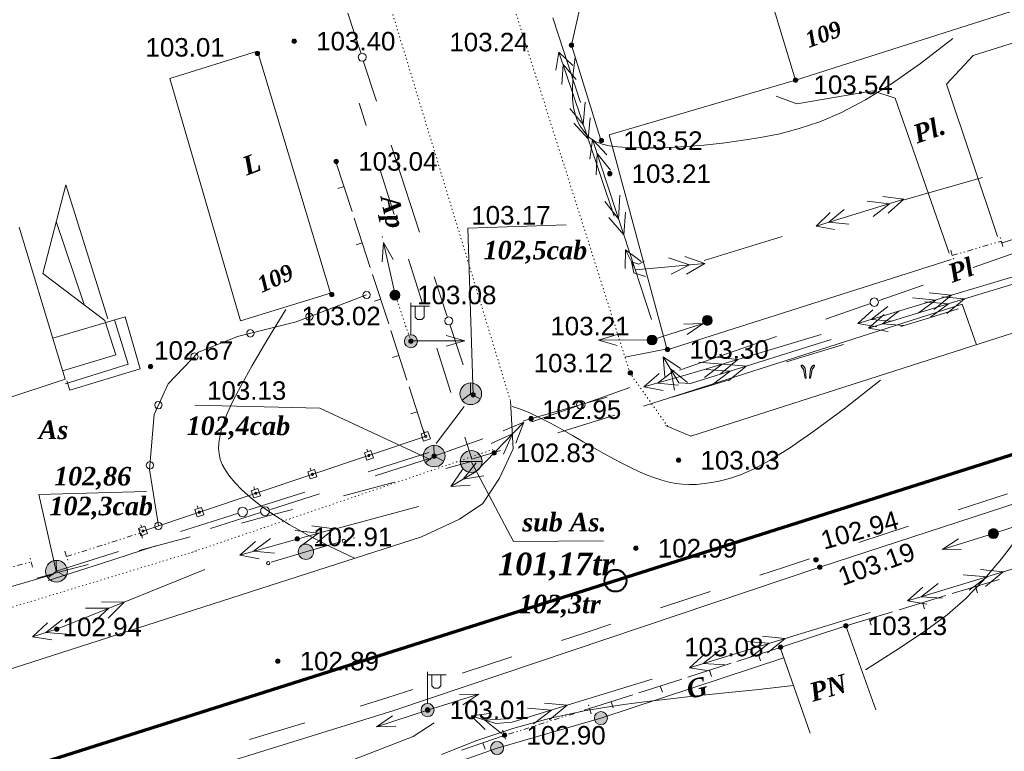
# Model space of a CAD drawing. Header units: millimetres. Extents: x 9396 to 25236, y 15106 to 31102.
# Tile 250 of 256: x 11674 to 11764, y 16966 to 17033. Entities that reach past the tile are written whole.
import ezdxf
from ezdxf.enums import TextEntityAlignment as Align

# ---------------------------------------------------------------- set-up
doc = ezdxf.new("R2010")
doc.units = ezdxf.units.MM
for name, pattern in [('DIVIDE', [1.25, 0.5, -0.25, 0, -0.25, 0, -0.25]), ('DOT', [0.25, 0, -0.25]), ('HIDDEN', [0.375, 0.25, -0.125])]:
    doc.linetypes.add(name, pattern=pattern)
for name, color, linetype, lineweight, true_color in [('1001010', 7, 'Continuous', 9, 0x000000), ('10010110', 7, 'Continuous', 20, 0xa25100), ('1060000', 7, 'Continuous', 9, 0x000000), ('1070000', 7, 'DOT', 9, 0x000000), ('2030003', 7, 'Continuous', 9, 0x000000), ('2030012', 7, 'Continuous', 9, 0x000000), ('2030021', 7, 'Continuous', 9, 0x000000), ('2030023', 7, 'Continuous', 9, 0x000000), ('21100200', 7, 'HIDDEN', 0, 0x800080), ('3000105', 7, 'DIVIDE', 9, 0x000000), ('3000113', 7, 'Continuous', 9, 0x000000), ('3000130', 7, 'Continuous', 9, 0x000000), ('3000140', 7, 'Continuous', 9, 0x000000), ('3000220', 7, 'Continuous', 9, 0x000000), ('4000340', 7, 'HIDDEN', 9, 0x000000), ('5010210', 7, 'Continuous', 20, 0x008000), ('5010420', 7, 'Continuous', 9, 0x000000), ('6011210', 1, 'Continuous', 9, 0xff0000), ('6011300', 1, 'Continuous', 20, 0xff0000), ('8010110', 7, 'Continuous', 20, 0x0080ff), ('8010200', 7, 'Continuous', 9, 0x000000), ('9010110', 7, 'Continuous', 9, 0x000000), ('9010120', 7, 'Continuous', 20, 0x000000), ('9010200', 7, 'Continuous', 9, 0x000000)]:
    doc.layers.add(name, color=color, linetype=linetype, lineweight=lineweight, true_color=true_color)
doc.layers.add('Канализация', color=1, linetype='Continuous', lineweight=70)
doc.layers.add('Колодец канал', color=3, linetype='Continuous', lineweight=40)
doc.styles.add('10', font='timesbi.ttf', dxfattribs={"height": 0.001481})
doc.styles.add('12', font='timesbi.ttf', dxfattribs={"height": 0.001693})
doc.styles.add('13', font='timesbi.ttf', dxfattribs={"height": 0.001693})
doc.styles.add('2', font='timesbi.ttf', dxfattribs={"height": 0.001693})
doc.styles.add('3', font='timesbi.ttf', dxfattribs={"height": 0.001693})
doc.styles.add('9', font='timesbi.ttf', dxfattribs={"height": 0.001693})
doc.styles.add('F2', font='arial.ttf', dxfattribs={"height": 0.001693})

# ---------------------------------------------------------------- blocks, each defined once
blk = doc.blocks.new('SYMBOL21100200')
at = {"true_color": 0x800080}
h = blk.add_hatch(color=216, dxfattribs=at)
edge = h.paths.add_edge_path()
edge.add_arc((0, 0), 0.1, 0, 360)
at = {"color": 216, "linetype": 'Continuous', "lineweight": 0, "true_color": 0x800080}
blk.add_circle((0, 0), 0.1, dxfattribs=at)
blk = doc.blocks.new('SYMBOL2030003')
at = {"true_color": 0xffffff}
h = blk.add_hatch(color=7, dxfattribs=at)
edge = h.paths.add_edge_path()
edge.add_arc((0, 0), 0.3, 0, 360)
at = {"true_color": 0x000000}
h = blk.add_hatch(color=18, dxfattribs=at)
edge = h.paths.add_edge_path()
edge.add_arc((0, 0), 0.1, 0, 360)
at = {"color": 18, "linetype": 'Continuous', "lineweight": 0, "true_color": 0x000000, "flags": 128}
for points in [[(0, 0.3), (0, 1.75)], [(0, 1.6), (0.85, 1.6)], [(0.2, 1.6), (0.2, 1.1), (0.3, 1), (0.5, 1), (0.6, 1.1), (0.6, 1.6)]]:
    blk.add_lwpolyline(points, dxfattribs=at)
at = {"color": 18, "linetype": 'Continuous', "lineweight": 0, "true_color": 0x000000}
for radius in [0.3, 0.1]:
    blk.add_circle((0, 0), radius, dxfattribs=at)
blk = doc.blocks.new('SYMBOL2030021')
at = {"true_color": 0xffffff}
h = blk.add_hatch(color=7, dxfattribs=at)
edge = h.paths.add_edge_path()
edge.add_arc((0, 0), 0.225, 0, 360)
at = {"true_color": 0x000000}
h = blk.add_hatch(color=18, dxfattribs=at)
edge = h.paths.add_edge_path()
edge.add_arc((0, 0), 0.05, 0, 360)
at = {"color": 18, "linetype": 'Continuous', "lineweight": 0, "true_color": 0x000000}
for radius in [0.225, 0.05]:
    blk.add_circle((0, 0), radius, dxfattribs=at)
blk = doc.blocks.new('SYMBOL9010200')
at = {"true_color": 0xffffff}
h = blk.add_hatch(color=7, dxfattribs=at)
edge = h.paths.add_edge_path()
edge.add_arc((0.01, 0), 0.495, 0, 360)
at = {"color": 18, "linetype": 'Continuous', "lineweight": 0, "true_color": 0x000000, "flags": 128}
for points in [[(0.0025, 0.007), (-0.007, 0.495)], [(0.0025, 0.0025), (-0.3845, -0.3005)], [(0.005, 0), (0.44, -0.238)]]:
    blk.add_lwpolyline(points, dxfattribs=at)
at = {"color": 18, "linetype": 'Continuous', "lineweight": 0, "true_color": 0x000000}
blk.add_circle((0.01, 0), 0.495, dxfattribs=at)
blk = doc.blocks.new('SYMBOL2030012')
at = {"true_color": 0xffffff}
h = blk.add_hatch(color=7, dxfattribs=at)
edge = h.paths.add_edge_path()
edge.add_arc((0, 0), 0.225, 0, 360)
at = {"true_color": 0x000000}
h = blk.add_hatch(color=18, dxfattribs=at)
edge = h.paths.add_edge_path()
edge.add_arc((0, 0), 0.05, 0, 360)
at = {"color": 18, "linetype": 'Continuous', "lineweight": 0, "true_color": 0x000000}
for radius in [0.225, 0.05]:
    blk.add_circle((0, 0), radius, dxfattribs=at)
blk = doc.blocks.new('SYMBOL8010200')
at = {"true_color": 0x000000}
h = blk.add_hatch(color=18, dxfattribs=at)
edge = h.paths.add_edge_path()
edge.add_arc((0, 0), 0.3, 0, 360)
at = {"color": 18, "linetype": 'Continuous', "lineweight": 0, "true_color": 0x000000}
blk.add_circle((0, 0), 0.3, dxfattribs=at)
blk = doc.blocks.new('SYMBOL5010420')
at = {"true_color": 0xffffff}
h = blk.add_hatch(color=7, dxfattribs=at)
edge = h.paths.add_edge_path()
edge.add_arc((0, 0), 0.5, 0, 360)
at = {"color": 18, "linetype": 'Continuous', "lineweight": 9, "true_color": 0x000000, "flags": 128}
blk.add_lwpolyline([(-0.5, 0), (0.5, 0)], dxfattribs=at)
at = {"color": 18, "linetype": 'Continuous', "lineweight": 9, "true_color": 0x000000}
blk.add_circle((0, 0), 0.5, dxfattribs=at)
blk = doc.blocks.new('SYMBOL2030023')
at = {"true_color": 0xffffff}
h = blk.add_hatch(color=7, dxfattribs=at)
edge = h.paths.add_edge_path()
edge.add_arc((0, 0), 0.35, 0, 360)
at = {"color": 18, "linetype": 'Continuous', "lineweight": 0, "true_color": 0x000000}
blk.add_circle((0, 0), 0.35, dxfattribs=at)
blk = doc.blocks.new('SYMBOL4000340')
at = {"true_color": 0x000000}
for points in [[(-0.075, 0), (-0.125, 0.45), (-0.2, 0.55), (-0.25, 0.6), (-0.3, 0.6), (-0.3, 0.55), (-0.275, 0.5), (-0.2, 0.4), (-0.125, 0)], [(0.075, 0), (0.125, 0.425), (0.15, 0.475), (0.2, 0.55), (0.25, 0.6), (0.3, 0.6), (0.3, 0.55), (0.275, 0.5), (0.2, 0.4), (0.125, 0)]]:
    blk.add_hatch(color=18, dxfattribs=at).paths.add_polyline_path(points)
at = {"color": 18, "linetype": 'Continuous', "lineweight": 0, "true_color": 0x000000, "flags": 128}
for points in [[(-0.075, 0), (-0.125, 0.45), (-0.2, 0.55), (-0.25, 0.6), (-0.3, 0.6), (-0.3, 0.55), (-0.275, 0.5), (-0.2, 0.4), (-0.125, 0), (-0.075, 0)], [(0.075, 0), (0.125, 0.425), (0.15, 0.475), (0.2, 0.55), (0.25, 0.6), (0.3, 0.6), (0.3, 0.55), (0.275, 0.5), (0.2, 0.4), (0.125, 0), (0.075, 0)]]:
    blk.add_lwpolyline(points, close=True, dxfattribs=at)

msp = doc.modelspace()

# ---------------------------------------------------------------- linework, layer by layer
at = {"layer": '1001010', "color": 253}
for points in [[(11773.316, 17036.266, 134.543), (11744.726, 17027.124, 200.078), (11734.703, 17060.327, 194.327)], [(11702.276, 17007.697, 165.434), (11695.63, 17029.779, 152.408), (11687.61, 17027.294, 146.964)], [(11687.61, 17027.294, 116.632), (11694.061, 17005.162, 165.434), (11702.276, 17007.697, 165.434)], [(11673.861, 17013.721, 139.937), (11678.053, 16999.835, 139.937), (11655.079, 16992.202, 158.332), (11651.702, 17004.208, 162.075)], [(11746.071, 16967.501, 168.17), (11743.343, 16975.313, 176.193), (11749.329, 16977.295, 179.037), (11752.082, 16969.608, 168.17)]]:
    msp.add_polyline3d(points, dxfattribs=at)
at = {"layer": '10010110'}
for points in [[(11759.096, 17030.959, 196.18), (11756.146, 17028.656, 194.084), (11753.502, 17026.798, 193.03), (11751.118, 17025.33, 192.843), (11748.949, 17024.197, 193.349), (11746.952, 17023.343, 194.374), (11745.081, 17022.712, 195.743), (11743.291, 17022.249, 197.282), (11741.539, 17021.898, 198.817), (11739.789, 17021.613, 200.203), (11738.057, 17021.383, 201.42), (11736.367, 17021.204, 202.478), (11734.743, 17021.073, 203.387), (11733.21, 17020.988, 204.157), (11731.794, 17020.946, 204.797), (11730.519, 17020.944, 205.318), (11729.41, 17020.979, 205.729), (11728.483, 17021.05, 206.041), (11727.724, 17021.155, 206.268), (11727.108, 17021.296, 206.423), (11726.611, 17021.474, 206.521), (11726.209, 17021.689, 206.576), (11725.879, 17021.941, 206.601), (11725.597, 17022.233, 206.612), (11725.339, 17022.563, 206.622), (11725.087, 17022.937, 206.642), (11724.85, 17023.383, 206.667), (11724.644, 17023.929, 206.689), (11724.485, 17024.607, 206.701), (11724.386, 17025.447, 206.694), (11724.365, 17026.481, 206.66), (11724.436, 17027.738, 206.591), (11724.614, 17029.249, 206.48)], [(11698.197, 17006.193, 171.29), (11696.488, 17003.366, 161.94), (11695.145, 17001.073, 154.784), (11694.123, 16999.242, 149.558), (11693.373, 16997.803, 145.997), (11692.851, 16996.685, 143.838), (11692.508, 16995.816, 142.817), (11692.298, 16995.127, 142.669), (11692.175, 16994.545, 143.13), (11692.101, 16994.01, 143.966), (11692.078, 16993.501, 145.061), (11692.115, 16993.007, 146.331), (11692.223, 16992.516, 147.689), (11692.413, 16992.017, 149.05), (11692.694, 16991.499, 150.329), (11693.078, 16990.951, 151.438), (11693.575, 16990.361, 152.294), (11694.198, 16989.719, 152.909), (11694.974, 16989.02, 153.683), (11695.931, 16988.262, 155.118), (11697.1, 16987.441, 157.712), (11698.509, 16986.554, 161.967), (11700.188, 16985.598, 168.381), (11702.167, 16984.568, 177.455), (11704.474, 16983.462, 189.688)], [(11752.48, 16999.747, 198.84), (11749.164, 16997.13, 199.243), (11746.419, 16995.083, 199.701), (11744.173, 16993.529, 200.199), (11742.353, 16992.394, 200.724), (11740.886, 16991.604, 201.263), (11739.7, 16991.082, 201.802), (11738.721, 16990.754, 202.328), (11737.877, 16990.544, 202.828), (11737.106, 16990.391, 203.287), (11736.387, 16990.283, 203.696), (11735.708, 16990.219, 204.043), (11735.059, 16990.2, 204.318), (11734.429, 16990.227, 204.509), (11733.808, 16990.3, 204.607), (11733.185, 16990.42, 204.6), (11732.548, 16990.587, 204.477), (11731.889, 16990.801, 204.236), (11731.202, 16991.063, 203.902), (11730.486, 16991.369, 203.51), (11729.735, 16991.721, 203.094), (11728.947, 16992.117, 202.687), (11728.119, 16992.555, 202.324), (11727.247, 16993.035, 202.039), (11726.328, 16993.555, 201.865), (11725.363, 16994.112, 201.789), (11724.367, 16994.688, 201.605), (11723.361, 16995.259, 201.06), (11722.365, 16995.807, 199.899), (11721.398, 16996.307, 197.871), (11720.481, 16996.74, 194.721), (11719.635, 16997.084, 190.197), (11718.878, 16997.316, 184.044)], [(11768.086, 16989.399, 185.852), (11765.548, 16986.028, 181.978), (11763.527, 16983.422, 179.16), (11761.824, 16981.393, 177.351), (11760.241, 16979.751, 176.501), (11758.577, 16978.309, 176.563), (11756.636, 16976.876, 177.488), (11754.217, 16975.264, 179.228), (11751.123, 16973.284, 181.735)], [(11744.558, 16971.834, 172.62), (11741.088, 16971.457, 179.872), (11738.054, 16971.135, 185.701), (11735.396, 16970.855, 190.207), (11733.053, 16970.601, 193.49), (11730.961, 16970.358, 195.651), (11729.062, 16970.113, 196.791), (11727.293, 16969.849, 197.011), (11725.593, 16969.552, 196.41), (11723.911, 16969.21, 195.11), (11722.238, 16968.822, 193.307), (11720.575, 16968.386, 191.22), (11718.921, 16967.905, 189.066), (11717.278, 16967.379, 187.062), (11715.646, 16966.809, 185.426), (11714.026, 16966.195, 184.374), (11712.418, 16965.538, 184.126)]]:
    msp.add_polyline3d(points, dxfattribs=at)
at = {"layer": '1060000', "color": 253}
for p, q in [((11679.814, 17006.648, 160.986), (11677.26, 17014.241, 147.044)), ((11759.941, 17006.69, 198.858), (11730.846, 16997.347, 198.858)), ((11759.941, 17006.69, 198.858), (11761.254, 17002.977, 198.858)), ((11729.158, 17001.829, 196.751), (11733.059, 17002.592, 196.751)), ((11708.07, 16969.546, 125.926), (11649.852, 16951.571, 112.973))]:
    msp.add_line(p, q, dxfattribs=at)
for points in [[(11763.169, 17012.855, 176.084), (11758.504, 17026.765, 198.858), (11760.964, 17029.394, 198.858), (11773.602, 17033.38, 198.858)], [(11758.759, 17011.328, 187.471), (11753.839, 17025.492, 187.471), (11751.804, 17026.171, 187.471), (11744.849, 17024.984, 187.471), (11742.983, 17025.662, 187.471)], [(11821.191, 17022.477, 157.252), (11812.71, 17019.466, 160.818), (11735.193, 16994.626, 191.591), (11732.87, 16995.587, 192.603)], [(11681.97, 17005.347, 174.571), (11678.123, 17017.589, 146.463), (11676.03, 17009.468, 147.872), (11681.692, 17005.181, 172.059)], [(11715.298, 16998.397, 179.863), (11714.809, 17013.625, 205.075), (11723.788, 17013.913, 204.97)], [(11822.645, 17007.095, 151.757), (11793.611, 16997.872, 145.763), (11746.945, 16982.653, 135.145), (11708.07, 16969.546, 125.926)], [(11676.949, 17003.574, 148.568), (11683.555, 17005.518, 180.432), (11684.915, 17000.759, 198.464), (11678.478, 16998.815, 145.747), (11678.223, 16999.665, 142.503)], [(11677.827, 17000.583, 142.687), (11682.705, 17002.055, 180.622), (11681.692, 17005.181, 172.059)], [(11678.054, 16999.41, 145.747), (11683.813, 17001.185, 189.208), (11682.583, 17005.232, 178.077)], [(11718.722, 16997.829, 183.408), (11718.962, 16993.471, 183.651), (11717.71, 16990.769, 180.308), (11716.187, 16988.477, 178.111), (11714.07, 16987.036, 174.194), (11710.598, 16985.428, 167.626), (11672.57, 16973.169, 134.771), (11640.573, 16963.133, 107.859), (11563.654, 16939.653, 42.628)], [(11711.438, 16992.452, 174.488), (11701.312, 16997.164, 156.082), (11689.916, 16997.438, 126.067)], [(11715.134, 16992.308, 175.796), (11718.985, 16984.99, 181.462), (11727.203, 16985.062, 201.708)], [(11677.256, 16982.282, 203.42), (11675.655, 16989.297, 185.024), (11685.505, 16989.577, 188.278)]]:
    msp.add_polyline3d(points, dxfattribs=at)
at = {"layer": '1070000', "color": 253}
for p, q in [((11701.154, 17055.576, 65.707), (11718.722, 16997.829, 183.408)), ((11709.63, 17003.289, 205.935), (11708.198, 17007.517, 206.16)), ((11689.587, 16983.997, 201.146), (11717.114, 16993.403, 206.873))]:
    msp.add_line(p, q, dxfattribs=at)
for points in [[(11733.075, 16995.503, 192.514), (11729.633, 17000.371, 189.199), (11710.94, 17059.348, 144.23)], [(11690.081, 16984.148, 206.873), (11637.492, 16968.084, 206.873), (11601.896, 16957.828, 206.873)]]:
    msp.add_polyline3d(points, dxfattribs=at)
at = {"layer": '3000105', "color": 253}
for p, q in [((11763.667, 17011.959, 199.7), (11763.356, 17013.014, 199.7)), ((11758.91, 17011.603, 199.7), (11759.22, 17010.548, 199.7)), ((11759.051, 17011.123, 199.865), (11763.526, 17012.439, 199.535)), ((11678.192, 16983.627, 202.849), (11684.989, 16985.782, 204.181)), ((11685.14, 16985.305, 203.515), (11684.808, 16986.354, 203.515)), ((11678.041, 16984.104, 203.515), (11678.373, 16983.055, 203.515)), ((11672.277, 16982.412, 204.762), (11674.965, 16983.14, 202.916)), ((11675.095, 16982.657, 203.839), (11674.808, 16983.719, 203.839)), ((11726.085, 16969.259, 205.909), (11725.753, 16970.308, 205.909)), ((11725.934, 16969.735, 206.017), (11718.154, 16967.277, 205.8)), ((11718.003, 16967.754, 205.909), (11718.335, 16966.705, 205.909))]:
    msp.add_line(p, q, dxfattribs=at)
at = {"layer": '3000113', "color": 253}
for points in [[(11726.539, 17040.387, 5.364), (11724.278, 17030.337, 206.48), (11726.92, 17021.791, 206.48)], [(11763.508, 17012.243, 199.543), (11778.75, 17017.079, 198.95), (11773.316, 17036.266, 134.543)], [(11744.726, 17027.124, 200.078), (11727.723, 17022.138, 207.044), (11733.026, 17002.512, 200.519), (11758.95, 17010.753, 199.978)]]:
    msp.add_polyline3d(points, dxfattribs=at)
at = {"layer": '3000130', "color": 253}
for p, q in [((11685.159, 16985.95, 204.762), (11710.94, 16994.588, 202.443)), ((11710.791, 16995.167, 203.603), (11710.871, 16994.937, 203.603)), ((11705.601, 16993.437, 203.603), (11705.681, 16993.197, 203.603)), ((11700.441, 16991.707, 203.603), (11700.521, 16991.467, 203.603)), ((11695.281, 16989.977, 203.603), (11695.361, 16989.737, 203.603)), ((11690.131, 16988.247, 203.603), (11690.211, 16988.007, 203.603)), ((11684.971, 16986.517, 203.603), (11685.051, 16986.277, 203.603))]:
    msp.add_line(p, q, dxfattribs=at)
for points in [[(11710.791, 16994.167, 203.603), (11711.401, 16994.367, 203.603), (11711.171, 16995.037, 203.603), (11710.571, 16994.837, 203.603), (11710.791, 16994.167, 203.603)], [(11710.981, 16994.507, 203.603), (11711.031, 16994.517, 203.603), (11711.071, 16994.557, 203.603), (11711.081, 16994.607, 203.603), (11711.071, 16994.647, 203.603), (11711.031, 16994.687, 203.603), (11710.981, 16994.697, 203.603), (11710.941, 16994.687, 203.603), (11710.901, 16994.647, 203.603), (11710.891, 16994.607, 203.603), (11710.901, 16994.557, 203.603), (11710.941, 16994.517, 203.603), (11710.981, 16994.507, 203.603)], [(11705.601, 16992.427, 203.603), (11706.201, 16992.637, 203.603), (11705.981, 16993.297, 203.603), (11705.381, 16993.097, 203.603), (11705.601, 16992.427, 203.603)], [(11705.791, 16992.767, 203.603), (11705.841, 16992.777, 203.603), (11705.881, 16992.817, 203.603), (11705.891, 16992.867, 203.603), (11705.881, 16992.907, 203.603), (11705.841, 16992.947, 203.603), (11705.791, 16992.957, 203.603), (11705.741, 16992.947, 203.603), (11705.711, 16992.907, 203.603), (11705.701, 16992.867, 203.603), (11705.711, 16992.817, 203.603), (11705.741, 16992.777, 203.603), (11705.791, 16992.767, 203.603)], [(11700.441, 16990.707, 203.603), (11701.051, 16990.907, 203.603), (11700.821, 16991.567, 203.603), (11700.221, 16991.367, 203.603), (11700.441, 16990.707, 203.603)], [(11700.631, 16991.037, 203.603), (11700.681, 16991.057, 203.603), (11700.721, 16991.087, 203.603), (11700.731, 16991.137, 203.603), (11700.721, 16991.187, 203.603), (11700.681, 16991.217, 203.603), (11700.631, 16991.227, 203.603), (11700.591, 16991.217, 203.603), (11700.551, 16991.187, 203.603), (11700.541, 16991.137, 203.603), (11700.551, 16991.087, 203.603), (11700.591, 16991.057, 203.603), (11700.631, 16991.037, 203.603)], [(11695.291, 16988.977, 203.603), (11695.891, 16989.177, 203.603), (11695.661, 16989.837, 203.603), (11695.061, 16989.637, 203.603), (11695.291, 16988.977, 203.603)], [(11695.481, 16989.307, 203.603), (11695.521, 16989.327, 203.603), (11695.561, 16989.357, 203.603), (11695.571, 16989.407, 203.603), (11695.561, 16989.457, 203.603), (11695.521, 16989.487, 203.603), (11695.481, 16989.507, 203.603), (11695.431, 16989.487, 203.603), (11695.391, 16989.457, 203.603), (11695.381, 16989.407, 203.603), (11695.391, 16989.357, 203.603), (11695.431, 16989.327, 203.603), (11695.481, 16989.307, 203.603)], [(11690.131, 16987.247, 203.603), (11690.731, 16987.447, 203.603), (11690.511, 16988.107, 203.603), (11689.901, 16987.907, 203.603), (11690.131, 16987.247, 203.603)], [(11690.321, 16987.587, 203.603), (11690.361, 16987.597, 203.603), (11690.401, 16987.627, 203.603), (11690.411, 16987.677, 203.603), (11690.401, 16987.727, 203.603), (11690.361, 16987.757, 203.603), (11690.321, 16987.777, 203.603), (11690.271, 16987.757, 203.603), (11690.231, 16987.727, 203.603), (11690.221, 16987.677, 203.603), (11690.231, 16987.627, 203.603), (11690.271, 16987.597, 203.603), (11690.321, 16987.587, 203.603)], [(11684.971, 16985.517, 203.603), (11685.571, 16985.717, 203.603), (11685.351, 16986.387, 203.603), (11684.751, 16986.177, 203.603), (11684.971, 16985.517, 203.603)], [(11685.161, 16985.857, 203.603), (11685.211, 16985.867, 203.603), (11685.241, 16985.907, 203.603), (11685.251, 16985.947, 203.603), (11685.241, 16985.997, 203.603), (11685.211, 16986.037, 203.603), (11685.161, 16986.047, 203.603), (11685.111, 16986.037, 203.603), (11685.081, 16985.997, 203.603), (11685.061, 16985.947, 203.603), (11685.081, 16985.907, 203.603), (11685.111, 16985.867, 203.603), (11685.161, 16985.857, 203.603)]]:
    msp.add_polyline3d(points, close=True, dxfattribs=at)
at = {"layer": '3000140', "color": 253}
msp.add_polyline3d([(11686.582, 16986.427, 192.081), (11685.77, 16991.583, 177.021), (11686.189, 16996.594, 167.756), (11687.457, 16999.395, 168.711), (11690.251, 17002.279, 169.754), (11693.808, 17003.718, 171.479), (11699.144, 17005.069, 173.244), (11705.58, 17007.523, 175.31)], dxfattribs=at)
for points in [[(11705.591, 17007.187, 179.919), (11705.751, 17007.237, 179.919), (11705.881, 17007.357, 179.919), (11705.921, 17007.527, 179.919), (11705.881, 17007.697, 179.919), (11705.751, 17007.817, 179.919), (11705.591, 17007.867, 179.919), (11705.421, 17007.817, 179.919), (11705.291, 17007.697, 179.919), (11705.251, 17007.527, 179.919), (11705.291, 17007.357, 179.919), (11705.421, 17007.237, 179.919), (11705.591, 17007.187, 179.919)], [(11700.361, 17005.197, 179.919), (11700.531, 17005.237, 179.919), (11700.651, 17005.367, 179.919), (11700.701, 17005.537, 179.919), (11700.651, 17005.697, 179.919), (11700.531, 17005.827, 179.919), (11700.361, 17005.867, 179.919), (11700.191, 17005.827, 179.919), (11700.061, 17005.697, 179.919), (11700.021, 17005.537, 179.919), (11700.061, 17005.367, 179.919), (11700.191, 17005.237, 179.919), (11700.361, 17005.197, 179.919)], [(11694.981, 17003.677, 179.919), (11695.151, 17003.717, 179.919), (11695.271, 17003.847, 179.919), (11695.321, 17004.017, 179.919), (11695.271, 17004.187, 179.919), (11695.151, 17004.307, 179.919), (11694.981, 17004.357, 179.919), (11694.811, 17004.307, 179.919), (11694.681, 17004.187, 179.919), (11694.641, 17004.017, 179.919), (11694.681, 17003.847, 179.919), (11694.811, 17003.717, 179.919), (11694.981, 17003.677, 179.919)], [(11689.871, 17001.547, 179.919), (11690.041, 17001.587, 179.919), (11690.161, 17001.717, 179.919), (11690.201, 17001.887, 179.919), (11690.161, 17002.057, 179.919), (11690.041, 17002.177, 179.919), (11689.871, 17002.227, 179.919), (11689.701, 17002.177, 179.919), (11689.571, 17002.057, 179.919), (11689.531, 17001.887, 179.919), (11689.571, 17001.717, 179.919), (11689.701, 17001.587, 179.919), (11689.871, 17001.547, 179.919)], [(11686.581, 16997.117, 179.919), (11686.751, 16997.157, 179.919), (11686.871, 16997.287, 179.919), (11686.921, 16997.457, 179.919), (11686.871, 16997.627, 179.919), (11686.751, 16997.747, 179.919), (11686.581, 16997.787, 179.919), (11686.411, 16997.747, 179.919), (11686.281, 16997.627, 179.919), (11686.241, 16997.457, 179.919), (11686.281, 16997.287, 179.919), (11686.411, 16997.157, 179.919), (11686.581, 16997.117, 179.919)], [(11685.801, 16991.617, 179.919), (11685.971, 16991.667, 179.919), (11686.091, 16991.787, 179.919), (11686.141, 16991.957, 179.919), (11686.091, 16992.127, 179.919), (11685.971, 16992.247, 179.919), (11685.801, 16992.297, 179.919), (11685.631, 16992.247, 179.919), (11685.511, 16992.127, 179.919), (11685.461, 16991.957, 179.919), (11685.511, 16991.787, 179.919), (11685.631, 16991.667, 179.919), (11685.801, 16991.617, 179.919)], [(11686.581, 16986.087, 179.919), (11686.751, 16986.137, 179.919), (11686.871, 16986.257, 179.919), (11686.921, 16986.427, 179.919), (11686.871, 16986.597, 179.919), (11686.751, 16986.717, 179.919), (11686.581, 16986.767, 179.919), (11686.411, 16986.717, 179.919), (11686.291, 16986.597, 179.919), (11686.241, 16986.427, 179.919), (11686.291, 16986.257, 179.919), (11686.411, 16986.137, 179.919), (11686.581, 16986.087, 179.919)]]:
    msp.add_polyline3d(points, close=True, dxfattribs=at)
at = {"layer": '3000220', "color": 253}
for p, q in [((11704.251, 17015.157, 206.497), (11702.781, 17019.687, 206.497)), ((11703.521, 17017.427, 206.497), (11702.951, 17017.237, 206.497)), ((11705.921, 17010.017, 206.497), (11704.451, 17014.547, 206.497)), ((11705.191, 17012.277, 206.497), (11704.621, 17012.097, 206.497)), ((11707.601, 17004.877, 206.497), (11706.131, 17009.397, 206.497)), ((11706.861, 17007.137, 206.497), (11706.291, 17006.947, 206.497)), ((11709.271, 16999.727, 206.497), (11707.801, 17004.257, 206.497)), ((11708.531, 17001.997, 206.497), (11707.961, 17001.807, 206.497)), ((11710.941, 16994.587, 206.497), (11709.471, 16999.117, 206.497)), ((11710.201, 16996.847, 206.497), (11709.631, 16996.667, 206.497)), ((11763.321, 16981.537, 179.323), (11759.041, 16980.237, 179.323)), ((11761.181, 16980.887, 179.323), (11761.361, 16980.317, 179.323)), ((11758.461, 16980.067, 179.323), (11754.191, 16978.767, 179.323)), ((11756.321, 16979.417, 179.323), (11756.501, 16978.847, 179.323)), ((11753.601, 16978.587, 179.323), (11749.331, 16977.297, 179.323)), ((11751.471, 16977.947, 179.323), (11751.641, 16977.367, 179.323)), ((11743.341, 16975.317, 191.105), (11739.391, 16974.047, 191.105)), ((11738.861, 16973.877, 191.105), (11734.911, 16972.607, 191.105)), ((11741.371, 16974.677, 191.105), (11741.551, 16974.107, 191.105)), ((11736.881, 16973.247, 191.105), (11737.061, 16972.677, 191.105)), ((11734.371, 16972.437, 191.105), (11730.421, 16971.177, 191.105)), ((11732.391, 16971.807, 191.105), (11732.581, 16971.237, 191.105)), ((11729.881, 16970.997, 191.105), (11725.931, 16969.737, 191.105)), ((11727.911, 16970.367, 191.105), (11728.091, 16969.797, 191.105)), ((11718.151, 16967.277, 206.87), (11714.251, 16965.927, 206.87)), ((11716.201, 16966.597, 206.87), (11716.401, 16966.037, 206.87))]:
    msp.add_line(p, q, dxfattribs=at)
at = {"layer": '5010210'}
for p, q in [((11704.891, 17025.027, 191.114), (11705.531, 17022.987, 191.114)), ((11708.111, 17014.867, 191.114), (11706.821, 17018.927, 191.114)), ((11709.401, 17010.797, 191.114), (11710.041, 17008.767, 191.114)), ((11710.041, 17008.767, 191.114), (11710.691, 17006.737, 191.114)), ((11756.971, 17005.437, 186.234), (11759.581, 17006.237, 186.234)), ((11754.361, 17004.627, 186.234), (11756.971, 17005.437, 186.234)), ((11713.271, 16998.607, 191.114), (11711.981, 17002.667, 191.114)), ((11749.131, 17003.007, 186.234), (11743.911, 17001.397, 186.234)), ((11736.081, 16998.967, 186.234), (11738.691, 16999.777, 186.234)), ((11733.471, 16998.167, 186.234), (11736.081, 16998.967, 186.234)), ((11728.251, 16996.547, 186.234), (11723.031, 16994.927, 186.234)), ((11714.551, 16994.537, 191.114), (11715.201, 16992.507, 191.114)), ((11715.201, 16992.507, 186.234), (11717.811, 16993.317, 186.234)), ((11712.801, 16991.677, 190.678), (11715.131, 16992.307, 190.678)), ((11708.141, 16990.427, 190.678), (11703.471, 16989.177, 190.678)), ((11764.101, 16989.367, 151.67), (11761.841, 16988.627, 151.67)), ((11761.841, 16988.627, 151.67), (11759.571, 16987.877, 151.67)), ((11696.481, 16987.297, 190.678), (11698.811, 16987.927, 190.678)), ((11694.151, 16986.667, 190.678), (11696.481, 16987.297, 190.678)), ((11750.521, 16984.897, 151.67), (11755.051, 16986.387, 151.67)), ((11689.481, 16985.417, 190.678), (11684.821, 16984.167, 190.678)), ((11677.821, 16982.287, 190.678), (11680.161, 16982.907, 190.678)), ((11746.001, 16983.407, 151.67), (11743.731, 16982.667, 151.67)), ((11675.491, 16981.657, 190.678), (11677.821, 16982.287, 190.678)), ((11743.731, 16982.667, 151.67), (11741.471, 16981.917, 151.67)), ((11732.421, 16978.937, 151.67), (11736.941, 16980.427, 151.67)), ((11727.891, 16977.447, 151.67), (11725.631, 16976.697, 151.67)), ((11725.631, 16976.697, 151.67), (11723.371, 16975.957, 151.67)), ((11714.311, 16972.977, 151.67), (11718.841, 16974.467, 151.67)), ((11709.791, 16971.487, 151.67), (11707.531, 16970.737, 151.67)), ((11707.531, 16970.737, 153.36), (11705.001, 16969.967, 153.36)), ((11694.901, 16966.897, 153.36), (11699.951, 16968.437, 153.36))]:
    msp.add_line(p, q, dxfattribs=at)
at = {"layer": '6011210'}
for p, q in [((11708.198, 17007.517, 187.903), (11707.14, 17012.302, 187.903)), ((11731.643, 17003.406, 196.848), (11736.31, 17004.899, 196.848)), ((11709.638, 17003.317, 196.848), (11714.538, 17003.337, 196.848)), ((11731.643, 17003.406, 196.848), (11726.743, 17003.386, 196.848)), ((11762.804, 16985.721, 183.807), (11767.458, 16987.255, 183.807)), ((11762.804, 16985.721, 169.075), (11758.126, 16984.262, 169.075)), ((11711.152, 16969.604, 169.075), (11715.829, 16971.064, 169.075)), ((11711.152, 16969.604, 181.125), (11706.494, 16968.083, 181.125))]:
    msp.add_line(p, q, dxfattribs=at)
for points in [[(11707.019, 17010.534, 187.903), (11707.14, 17012.302, 187.903), (11707.14, 17012.302, 187.903), (11707.995, 17010.75, 187.903)], [(11734.539, 17004.857, 196.848), (11736.31, 17004.899, 196.848), (11736.31, 17004.899, 196.848), (11734.843, 17003.904, 196.848)], [(11712.836, 17003.83, 196.848), (11714.538, 17003.337, 196.848), (11714.538, 17003.337, 196.848), (11712.84, 17002.83, 196.848)], [(11728.445, 17002.893, 196.848), (11726.743, 17003.386, 196.848), (11726.743, 17003.386, 196.848), (11728.441, 17003.893, 196.848)], [(11759.898, 16984.291, 169.075), (11758.126, 16984.262, 169.075), (11758.126, 16984.262, 169.075), (11759.6, 16985.246, 169.075)], [(11714.057, 16971.035, 169.075), (11715.829, 16971.064, 169.075), (11715.829, 16971.064, 169.075), (11714.355, 16970.08, 169.075)], [(11708.265, 16968.135, 181.125), (11706.494, 16968.083, 181.125), (11706.494, 16968.083, 181.125), (11707.955, 16969.086, 181.125)]]:
    msp.add_polyline3d(points, dxfattribs=at)
msp.add_point((11707.028, 17012.808, 187.903), dxfattribs=at)
at = {"layer": '6011300'}
for p, q in [((11725.111, 17025.087, 108.075), (11722.581, 17032.827, 108.075)), ((11725.811, 17021.777, 183.581), (11723.141, 17029.707, 183.581)), ((11725.811, 17021.777, 183.581), (11726.001, 17023.707, 183.581)), ((11725.811, 17021.777, 183.581), (11724.491, 17023.197, 183.581)), ((11728.181, 17014.717, 183.581), (11725.811, 17021.777, 183.581)), ((11729.061, 17012.997, 108.075), (11726.211, 17021.707, 108.075)), ((11761.801, 17018.257, 183.581), (11754.651, 17016.197, 183.581)), ((11754.631, 17016.267, 183.581), (11746.631, 17013.817, 183.581)), ((11754.631, 17016.267, 183.581), (11752.711, 17016.517, 183.581)), ((11754.631, 17016.267, 183.581), (11753.181, 17014.987, 183.581)), ((11729.061, 17012.997, 108.075), (11727.701, 17014.587, 108.075)), ((11729.061, 17012.997, 108.075), (11729.221, 17015.087, 108.075)), ((11731.581, 17005.267, 108.075), (11729.061, 17012.997, 108.075)), ((11743.521, 17012.857, 183.581), (11736.401, 17010.677, 183.581)), ((11736.461, 17010.387, 183.581), (11734.631, 17011.027, 183.581)), ((11736.461, 17010.387, 183.581), (11734.771, 17009.427, 183.581)), ((11766.581, 17009.777, 99.499), (11758.971, 17007.487, 99.499)), ((11767.941, 17009.527, 108.075), (11760.161, 17007.157, 108.075)), ((11758.971, 17007.487, 99.499), (11750.411, 17004.917, 99.499)), ((11760.161, 17007.157, 108.075), (11751.401, 17004.477, 108.075)), ((11758.971, 17007.487, 99.499), (11756.941, 17007.707, 99.499)), ((11758.971, 17007.487, 99.499), (11757.401, 17006.177, 99.499)), ((11760.161, 17007.157, 108.075), (11758.081, 17007.357, 108.075)), ((11760.161, 17007.157, 108.075), (11758.541, 17005.827, 108.075)), ((11747.081, 17003.917, 99.499), (11739.481, 17001.627, 99.499)), ((11748.001, 17003.437, 108.075), (11740.231, 17001.007, 108.075)), ((11739.481, 17001.627, 99.499), (11737.441, 17001.847, 99.499)), ((11739.481, 17001.627, 99.499), (11737.901, 17000.317, 99.499)), ((11740.231, 17001.007, 108.075), (11738.151, 17001.197, 108.075)), ((11740.231, 17001.007, 108.075), (11738.621, 16999.667, 108.075)), ((11727.551, 16998.167, 99.499), (11719.911, 16996.007, 99.499)), ((11719.921, 16995.907, 99.499), (11718.041, 16995.097, 99.499)), ((11719.921, 16995.907, 99.499), (11719.191, 16993.987, 99.499)), ((11710.311, 16988.207, 99.499), (11702.641, 16986.137, 99.499)), ((11702.631, 16986.167, 99.499), (11700.591, 16986.427, 99.499)), ((11702.631, 16986.167, 99.499), (11694.021, 16983.757, 99.499)), ((11702.631, 16986.167, 99.499), (11701.021, 16984.887, 99.499)), ((11771.461, 16984.577, 110.571), (11763.691, 16982.227, 110.571)), ((11690.811, 16982.427, 99.499), (11683.441, 16979.457, 99.499)), ((11763.691, 16982.227, 110.571), (11761.611, 16982.427, 110.571)), ((11763.691, 16982.227, 110.571), (11762.071, 16980.897, 110.571)), ((11683.441, 16979.457, 99.499), (11681.391, 16979.497, 99.499)), ((11683.441, 16979.457, 99.499), (11681.981, 16978.007, 99.499)), ((11751.551, 16978.527, 110.571), (11743.791, 16976.147, 110.571)), ((11743.791, 16976.147, 110.571), (11735.061, 16973.467, 110.571)), ((11743.791, 16976.147, 110.571), (11741.711, 16976.347, 110.571)), ((11743.791, 16976.147, 110.571), (11742.181, 16974.817, 110.571)), ((11731.661, 16972.427, 110.571), (11723.901, 16970.037, 110.571)), ((11723.901, 16970.037, 110.571), (11721.821, 16970.237, 110.571)), ((11723.901, 16970.037, 110.571), (11722.291, 16968.707, 110.571))]:
    msp.add_line(p, q, dxfattribs=at)
for points in [[(11722.861, 17028.037, 183.581), (11723.141, 17029.707, 183.581), (11724.401, 17028.467, 183.581)], [(11723.391, 17026.747, 183.581), (11723.521, 17028.557, 183.581), (11724.721, 17027.197, 183.581)], [(11725.361, 17023.097, 183.581), (11724.141, 17024.547, 183.581), (11725.361, 17023.097, 183.581), (11725.531, 17025.117, 183.581)], [(11725.961, 17019.907, 108.075), (11726.211, 17021.707, 108.075), (11727.511, 17020.307, 108.075)], [(11726.531, 17018.487, 108.075), (11726.621, 17020.447, 108.075), (11727.861, 17018.927, 108.075)], [(11728.581, 17014.457, 108.075), (11727.321, 17016.067, 108.075), (11728.581, 17014.457, 108.075), (11728.711, 17016.637, 108.075)], [(11749.591, 17013.987, 183.581), (11747.781, 17014.167, 183.581), (11749.181, 17015.327, 183.581)], [(11753.301, 17015.857, 183.581), (11751.811, 17014.677, 183.581), (11753.301, 17015.857, 183.581), (11751.281, 17016.077, 183.581)], [(11748.281, 17013.487, 183.581), (11746.631, 17013.817, 183.581), (11747.901, 17015.047, 183.581)], [(11729.181, 17009.947, 183.581), (11729.221, 17011.637, 183.581), (11730.651, 17010.587, 183.581)], [(11736.461, 17010.387, 183.581), (11730.141, 17009.827, 183.581), (11729.221, 17011.637, 183.581)], [(11735.071, 17010.257, 183.581), (11733.371, 17009.407, 183.581), (11735.071, 17010.257, 183.581), (11733.151, 17010.897, 183.581)], [(11731.051, 17009.207, 183.581), (11729.981, 17009.547, 183.581), (11729.771, 17010.557, 183.581), (11730.421, 17010.337, 183.581), (11730.931, 17010.597, 183.581)], [(11757.551, 17007.057, 99.499), (11755.941, 17005.847, 99.499), (11757.551, 17007.057, 99.499), (11755.411, 17007.257, 99.499)], [(11753.561, 17005.127, 99.499), (11751.651, 17005.287, 99.499), (11753.161, 17006.467, 99.499)], [(11758.701, 17006.707, 108.075), (11757.051, 17005.477, 108.075), (11758.701, 17006.707, 108.075), (11756.521, 17006.877, 108.075)], [(11752.171, 17004.607, 99.499), (11750.411, 17004.917, 99.499), (11751.801, 17006.167, 99.499)], [(11753.191, 17004.187, 108.075), (11751.401, 17004.477, 108.075), (11752.821, 17005.747, 108.075)], [(11754.621, 17004.727, 108.075), (11752.671, 17004.867, 108.075), (11754.211, 17006.067, 108.075)], [(11740.231, 17001.007, 108.075), (11735.161, 16999.427, 108.075), (11734.091, 16999.497, 108.075), (11732.651, 17001.867, 108.075)], [(11732.811, 17000.057, 108.075), (11732.651, 17001.867, 108.075), (11734.231, 17000.797, 108.075)], [(11739.481, 17001.627, 99.499), (11734.671, 17000.177, 99.499), (11730.901, 16999.117, 99.499)], [(11738.051, 17001.197, 99.499), (11736.441, 16999.987, 99.499), (11738.051, 17001.197, 99.499), (11735.921, 17001.387, 99.499)], [(11732.651, 16998.777, 99.499), (11730.901, 16999.117, 99.499), (11732.301, 17000.347, 99.499)], [(11734.051, 16999.277, 99.499), (11732.141, 16999.467, 99.499), (11733.671, 17000.627, 99.499)], [(11733.691, 16998.807, 108.075), (11733.341, 17000.737, 108.075), (11734.891, 16999.527, 108.075)], [(11738.771, 17000.557, 108.075), (11737.141, 16999.307, 108.075), (11738.771, 17000.557, 108.075), (11736.591, 17000.717, 108.075)], [(11719.921, 16995.907, 99.499), (11715.591, 16991.387, 99.499), (11713.271, 16990.037, 99.499)], [(11718.891, 16994.837, 99.499), (11718.091, 16992.987, 99.499), (11718.891, 16994.837, 99.499), (11716.941, 16993.957, 99.499)], [(11716.281, 16990.987, 99.499), (11714.391, 16990.687, 99.499), (11715.581, 16992.197, 99.499)], [(11715.051, 16990.147, 99.499), (11713.271, 16990.037, 99.499), (11714.331, 16991.577, 99.499)], [(11701.191, 16985.767, 99.499), (11699.561, 16984.577, 99.499), (11701.191, 16985.767, 99.499), (11699.061, 16985.997, 99.499)], [(11695.761, 16983.417, 99.499), (11694.021, 16983.757, 99.499), (11695.431, 16984.987, 99.499)], [(11697.171, 16983.917, 99.499), (11695.261, 16984.107, 99.499), (11696.801, 16985.257, 99.499)], [(11763.691, 16982.227, 110.571), (11756.691, 16980.107, 110.571), (11754.951, 16979.567, 110.571)], [(11762.231, 16981.777, 110.571), (11760.591, 16980.557, 110.571), (11762.231, 16981.777, 110.571), (11760.051, 16981.957, 110.571)], [(11758.161, 16979.817, 110.571), (11756.211, 16979.957, 110.571), (11757.751, 16981.157, 110.571)], [(11756.731, 16979.287, 110.571), (11754.951, 16979.567, 110.571), (11756.361, 16980.837, 110.571)], [(11683.441, 16979.457, 99.499), (11677.271, 16976.977, 99.499), (11675.081, 16976.297, 99.499)], [(11682.051, 16978.897, 99.499), (11680.571, 16977.547, 99.499), (11682.051, 16978.897, 99.499), (11679.911, 16978.897, 99.499)], [(11676.841, 16976.007, 99.499), (11675.081, 16976.297, 99.499), (11676.461, 16977.557, 99.499)], [(11678.231, 16976.537, 99.499), (11676.311, 16976.677, 99.499), (11677.821, 16977.877, 99.499)], [(11742.331, 16975.697, 110.571), (11740.701, 16974.467, 110.571), (11742.331, 16975.697, 110.571), (11740.161, 16975.867, 110.571)], [(11738.271, 16973.717, 110.571), (11736.321, 16973.847, 110.571), (11737.861, 16975.057, 110.571)], [(11736.841, 16973.177, 110.571), (11735.061, 16973.467, 110.571), (11736.471, 16974.737, 110.571)], [(11723.901, 16970.037, 110.571), (11718.861, 16968.497, 110.571), (11717.381, 16968.367, 110.571), (11715.121, 16969.087, 110.571)], [(11722.451, 16969.597, 110.571), (11720.811, 16968.357, 110.571), (11722.451, 16969.597, 110.571), (11720.271, 16969.767, 110.571)], [(11711.761, 16968.447, 110.571), (11709.821, 16967.197, 110.571), (11704.411, 16965.097, 110.571)], [(11716.421, 16967.837, 110.571), (11715.121, 16969.087, 110.571), (11717.001, 16969.327, 110.571)], [(11717.901, 16967.467, 110.571), (11716.371, 16968.687, 110.571), (11718.331, 16968.797, 110.571)]]:
    msp.add_polyline3d(points, dxfattribs=at)
at = {"layer": '8010110'}
msp.add_polyline3d([(11743.667, 16974.385, 175.239), (11726.975, 16968.869, 207.806), (11717.492, 16966.134, 207.935), (11714.214, 16964.974, 206.57), (11707.186, 16962.86, 206.497), (11700.818, 16960.649, 207.485), (11678.316, 16954.023, 202.599)], dxfattribs=at)
at = {"layer": '9010110', "color": 253}
for p, q in [((11700.044, 16984.057, 198.669), (11703.214, 16984.976, 198.669)), ((11700.044, 16984.057, 203.56), (11696.886, 16983.101, 203.56))]:
    msp.add_line(p, q, dxfattribs=at)
for points in [[(11703.652, 16985.06, 198.669), (11703.632, 16985.135, 198.669), (11703.577, 16985.19, 198.669), (11703.502, 16985.21, 198.669), (11703.427, 16985.19, 198.669), (11703.372, 16985.135, 198.669), (11703.352, 16985.06, 198.669), (11703.372, 16984.985, 198.669), (11703.427, 16984.93, 198.669), (11703.502, 16984.91, 198.669), (11703.577, 16984.93, 198.669), (11703.632, 16984.985, 198.669), (11703.652, 16985.06, 198.669)], [(11696.749, 16983.014, 203.56), (11696.729, 16983.089, 203.56), (11696.674, 16983.144, 203.56), (11696.599, 16983.164, 203.56), (11696.524, 16983.144, 203.56), (11696.469, 16983.089, 203.56), (11696.449, 16983.014, 203.56), (11696.469, 16982.939, 203.56), (11696.524, 16982.884, 203.56), (11696.599, 16982.864, 203.56), (11696.674, 16982.884, 203.56), (11696.729, 16982.939, 203.56), (11696.749, 16983.014, 203.56)]]:
    msp.add_polyline3d(points, close=True, dxfattribs=at)
at = {"layer": '9010110'}
msp.add_point((11704.433, 16985.329, 198.669), dxfattribs=at)
at = {"layer": '9010120', "color": 253}
for p, q in [((11705.051, 17029.637, 133.905), (11703.861, 17033.247, 133.905)), ((11706.501, 17025.217, 133.905), (11705.281, 17028.917, 133.905)), ((11707.811, 17021.207, 133.905), (11709.131, 17017.187, 133.905)), ((11709.131, 17017.187, 133.905), (11710.421, 17013.257, 133.905)), ((11712.951, 17005.547, 133.905), (11711.761, 17009.167, 133.905)), ((11752.371, 17007.017, 175.223), (11756.391, 17008.427, 175.223)), ((11747.461, 17005.297, 175.223), (11751.571, 17006.737, 175.223)), ((11714.401, 17001.137, 133.905), (11713.191, 17004.827, 133.905)), ((11743.001, 17003.737, 175.223), (11738.531, 17002.177, 175.223)), ((11738.531, 17002.177, 175.223), (11734.151, 17000.647, 175.223)), ((11725.581, 16997.647, 175.223), (11729.601, 16999.057, 175.223)), ((11714.481, 16997.327, 133.905), (11711.941, 16993.957, 133.905)), ((11720.671, 16995.927, 175.223), (11724.781, 16997.367, 175.223)), ((11716.201, 16994.367, 175.223), (11711.741, 16992.807, 175.223)), ((11711.271, 16993.127, 193.512), (11705.711, 16991.357, 193.512)), ((11711.231, 16992.547, 155.582), (11706.361, 16990.987, 155.582)), ((11694.831, 16987.887, 193.512), (11699.931, 16989.517, 193.512)), ((11696.801, 16987.927, 155.582), (11701.281, 16989.367, 155.582)), ((11688.591, 16985.897, 193.512), (11693.811, 16987.557, 193.512)), ((11691.331, 16986.177, 155.582), (11695.911, 16987.647, 155.582)), ((11682.921, 16984.087, 193.512), (11677.251, 16982.287, 193.512)), ((11686.351, 16984.587, 155.582), (11681.381, 16982.997, 155.582)), ((11681.381, 16982.997, 155.582), (11676.501, 16981.437, 155.582)), ((11672.111, 16980.587, 183.691), (11677.031, 16982.007, 183.691))]:
    msp.add_line(p, q, dxfattribs=at)
for points in [[(11705.181, 17028.867, 133.905), (11705.361, 17028.917, 133.905), (11705.501, 17029.047, 133.905), (11705.551, 17029.237, 133.905), (11705.501, 17029.417, 133.905), (11705.361, 17029.557, 133.905), (11705.181, 17029.607, 133.905), (11704.991, 17029.557, 133.905), (11704.861, 17029.417, 133.905), (11704.811, 17029.237, 133.905), (11704.861, 17029.047, 133.905), (11704.991, 17028.917, 133.905), (11705.181, 17028.867, 133.905)], [(11751.931, 17006.477, 175.223), (11752.121, 17006.527, 175.223), (11752.261, 17006.667, 175.223), (11752.311, 17006.867, 175.223), (11752.261, 17007.057, 175.223), (11752.121, 17007.197, 175.223), (11751.931, 17007.257, 175.223), (11751.731, 17007.197, 175.223), (11751.591, 17007.057, 175.223), (11751.541, 17006.867, 175.223), (11751.591, 17006.667, 175.223), (11751.731, 17006.527, 175.223), (11751.931, 17006.477, 175.223)], [(11713.081, 17004.777, 133.905), (11713.271, 17004.827, 133.905), (11713.401, 17004.967, 133.905), (11713.451, 17005.147, 133.905), (11713.401, 17005.337, 133.905), (11713.271, 17005.467, 133.905), (11713.081, 17005.517, 133.905), (11712.901, 17005.467, 133.905), (11712.761, 17005.337, 133.905), (11712.711, 17005.147, 133.905), (11712.761, 17004.967, 133.905), (11712.901, 17004.827, 133.905), (11713.081, 17004.777, 133.905)], [(11725.131, 16997.107, 175.223), (11725.331, 16997.157, 175.223), (11725.471, 16997.297, 175.223), (11725.521, 16997.487, 175.223), (11725.471, 16997.687, 175.223), (11725.331, 16997.827, 175.223), (11725.131, 16997.877, 175.223), (11724.941, 16997.827, 175.223), (11724.801, 16997.687, 175.223), (11724.741, 16997.487, 175.223), (11724.801, 16997.297, 175.223), (11724.941, 16997.157, 175.223), (11725.131, 16997.107, 175.223)], [(11694.261, 16987.267, 193.512), (11694.481, 16987.327, 193.512), (11694.641, 16987.487, 193.512), (11694.701, 16987.707, 193.512), (11694.641, 16987.927, 193.512), (11694.481, 16988.087, 193.512), (11694.261, 16988.147, 193.512), (11694.041, 16988.087, 193.512), (11693.881, 16987.927, 193.512), (11693.821, 16987.707, 193.512), (11693.881, 16987.487, 193.512), (11694.041, 16987.327, 193.512), (11694.261, 16987.267, 193.512)], [(11696.301, 16987.357, 155.582), (11696.511, 16987.417, 155.582), (11696.661, 16987.567, 155.582), (11696.711, 16987.767, 155.582), (11696.661, 16987.977, 155.582), (11696.511, 16988.127, 155.582), (11696.301, 16988.177, 155.582), (11696.101, 16988.127, 155.582), (11695.951, 16987.977, 155.582), (11695.901, 16987.767, 155.582), (11695.951, 16987.567, 155.582), (11696.101, 16987.417, 155.582), (11696.301, 16987.357, 155.582)]]:
    msp.add_polyline3d(points, close=True, dxfattribs=at)
msp.add_polyline3d([(11765.321, 17011.537, 175.223), (11764.851, 17011.387, 175.223), (11760.951, 17010.017, 175.223)], dxfattribs=at)
at = {"layer": 'Канализация', "elevation": 52.999}
msp.add_lwpolyline([(12228.426, 17139.821), (12021.437, 17074.811), (11795.933, 17002.903), (11329.521, 16854.74), (11115.674, 16787.38), (10954.569, 16736.615), (10592.244, 16620.205), (10486.131, 16586.848), (10372.911, 16549.13), (10338.974, 16538.589), (10329.346, 16531.156), (10310.185, 16524.963), (10297.321, 16526.918), (10197.761, 16494.352), (10167.878, 16483.301), (10086.557, 16408.901), (10007.546, 16330.701)], dxfattribs=at)
at = {"layer": 'Колодец канал'}
msp.add_circle((11728.306, 16981.42, 52.999), 1, dxfattribs=at)

# ---------------------------------------------------------------- block references
at = {"layer": '2030003', "color": 253, "xscale": 2, "yscale": 2, "zscale": 2}
for p in [(11709.63, 17003.289, 205.935), (11711.152, 16969.604, 156.493)]:
    msp.add_blockref('SYMBOL2030003', p, dxfattribs=at)
at = {"layer": '2030012', "color": 253, "xscale": 2, "yscale": 2, "zscale": 2}
for p in [(11708.169, 17007.498, 206.168), (11762.804, 16985.721, 185.212)]:
    msp.add_blockref('SYMBOL2030012', p, dxfattribs=at)
at = {"layer": '2030021', "color": 253, "xscale": 2, "yscale": 2, "zscale": 2}
for p in [(11736.686, 17005.19, 202.571), (11731.643, 17003.406, 199.705)]:
    msp.add_blockref('SYMBOL2030021', p, dxfattribs=at)
at = {"layer": '2030023', "color": 253, "xscale": 2, "yscale": 2, "zscale": 2}
msp.add_blockref('SYMBOL2030023', (11700.044, 16984.057, 201.34), dxfattribs=at)
at = {"layer": '21100200', "xscale": 2, "yscale": 2, "zscale": 2}
for p in [(11698.978, 17030.697, 206.8), (11724.278, 17030.337, 206.48), (11695.618, 17029.577, 206.02), (11744.738, 17027.137, 207.08), (11727.018, 17021.617, 207.04), (11702.818, 17019.717, 206.08), (11727.778, 17018.597, 206.42), (11702.398, 17007.557, 206.04), (11708.198, 17007.517, 206.16), (11731.658, 17003.417, 206.42), (11733.058, 17002.537, 206.6), (11685.865, 17000.97, 205.34), (11729.658, 17000.397, 206.24), (11715.298, 16998.397, 206.34), (11720.598, 16996.217, 205.9), (11711.74, 16992.806, 206.265), (11717.218, 16993.097, 205.66), (11734.058, 16992.417, 206.06), (11699.258, 16985.237, 205.82), (11730.169, 16984.378, 205.98), (11746.605, 16983.333, 205.88), (11746.945, 16982.653, 206.38), (11749.338, 16977.297, 206.26), (11677.298, 16976.997, 205.88), (11743.378, 16975.337, 206.16), (11697.476, 16974.065, 205.78), (11711.158, 16969.617, 206.02), (11718.178, 16967.297, 205.8)]:
    msp.add_blockref('SYMBOL21100200', p, dxfattribs=at)
at = {"layer": '4000340', "color": 253, "xscale": 2, "yscale": 2, "zscale": 2}
msp.add_blockref('SYMBOL4000340', (11745.864, 16999.917, 200.87), dxfattribs=at)
at = {"layer": '5010420', "color": 253, "xscale": 2, "yscale": 2, "zscale": 2}
msp.add_blockref('SYMBOL5010420', (11715.134, 16992.308, 175.796), dxfattribs=at)
at = {"layer": '8010200', "color": 253, "xscale": 2, "yscale": 2, "zscale": 2}
for p in [(11726.975, 16968.869, 207.806), (11717.492, 16966.134, 207.935)]:
    msp.add_blockref('SYMBOL8010200', p, dxfattribs=at)
at = {"layer": '9010200', "color": 253, "xscale": 2, "yscale": 2, "zscale": 2}
for p in [(11715.067, 16998.494, 179.863), (11711.74, 16992.806, 174.488), (11677.256, 16982.282, 203.42)]:
    msp.add_blockref('SYMBOL9010200', p, dxfattribs=at)

# ---------------------------------------------------------------- texts
at = {"layer": '1001010', "color": 1, "true_color": 0xff0000, "style": '10'}
for rotation, p in [(20.1, (11745.689, 17030.765, 186.23)), (23.9, (11695.703, 17008.368, 160.193))]:
    msp.add_text('109', height=1.4813, rotation=rotation, dxfattribs=at).set_placement(p, align=Align.MIDDLE_LEFT)
at = {"layer": '1001010', "color": 253, "style": '9'}
for s, rotation, p in [('L', 20.5, (11694.343, 17019.208, 150.533)), ('PN', 16.2, (11746.072, 16971.158, 170.783))]:
    msp.add_text(s, height=1.693, rotation=rotation, dxfattribs=at).set_placement(p, align=Align.MIDDLE_LEFT)
at = {"layer": '1060000', "color": 253, "style": '2'}
for s, rotation, p in [('Pl.', 19, (11755.553, 17022.138, 194.431)), ('Pl', 19.8, (11758.754, 17009.415, 194.418))]:
    msp.add_text(s, height=1.693, rotation=rotation, dxfattribs=at).set_placement(p, align=Align.MIDDLE_LEFT)
at = {"layer": '21100200', "color": 253, "style": 'F2'}
for s, p in [('103.40', (11700.978, 17030.697, 206.8)), ('103.24', (11713.138, 17030.617, 174.92)), ('103.01', (11685.398, 17030.137, 173.88)), ('103.54', (11746.378, 17026.717, 174.92)), ('103.52', (11729.018, 17021.617, 207.04)), ('103.04', (11704.818, 17019.717, 206.08)), ('103.21', (11729.778, 17018.597, 206.42)), ('103.17', (11715.138, 17014.797, 206.48)), ('103.08', (11710.198, 17007.517, 206.16)), ('103.02', (11699.638, 17005.597, 200.12)), ('103.21', (11722.358, 17004.677, 174.92)), ('102.67', (11686.185, 17002.45, 173.56)), ('103.30', (11735.058, 17002.537, 206.6)), ('103.12', (11720.838, 17001.297, 174.92)), ('103.13', (11691.02, 16998.786, 147.825)), ('102.95', (11721.598, 16997.037, 201.84)), ('102.83', (11719.218, 16993.097, 205.66)), ('103.03', (11736.058, 16992.417, 206.06)), ('102.91', (11700.698, 16985.417, 193.26)), ('102.99', (11732.169, 16984.378, 205.98)), ('102.94', (11677.838, 16977.197, 198.58)), ('103.13', (11751.338, 16977.297, 206.26)), ('103.08', (11734.578, 16975.357, 185.44)), ('102.89', (11699.476, 16974.065, 205.78)), ('103.01', (11713.158, 16969.617, 206.02)), ('102.90', (11720.178, 16967.297, 205.8))]:
    msp.add_text(s, height=1.693, dxfattribs=at).set_placement(p, align=Align.MIDDLE_LEFT)
for s, rotation, p in [('102.94', 15.9, (11747.105, 16985.053, 202.12)), ('103.19', 20, (11748.725, 16981.713, 180.76))]:
    msp.add_text(s, height=1.693, rotation=rotation, dxfattribs=at).set_placement(p, align=Align.MIDDLE_LEFT)
at = {"layer": '3000140', "color": 253, "style": '2'}
msp.add_text('As', height=1.693, dxfattribs=at).set_placement((11675.651, 16995.197, 159.639), align=Align.MIDDLE_LEFT)
at = {"layer": '5010210', "color": 253, "style": '3'}
msp.add_text('Ap', height=1.693, rotation=281.4, dxfattribs=at).set_placement((11707.686, 17016.587, 187.914), align=Align.MIDDLE_LEFT)
at = {"layer": '5010420', "color": 253}
for s, height, style, p in [('sub As.', 1.693, '3', (11719.794, 16986.768, 192.036)), ('101,17tr', 2.0637, '12', (11717.594, 16982.948, 195.236)), ('102,3tr', 1.693, '13', (11719.494, 16979.288, 194.516))]:
    msp.add_text(s, height=height, dxfattribs=dict(at, style=style)).set_placement(p, align=Align.MIDDLE_LEFT)
at = {"layer": '8010110', "color": 253, "style": '3'}
msp.add_text('G', height=1.693, rotation=14, dxfattribs=at).set_placement((11734.832, 16971.424, 186.667), align=Align.MIDDLE_LEFT)
at = {"layer": '9010200', "color": 253}
for s, style, p in [('102,5cab', '12', (11716.267, 17011.614, 202.783)), ('102,4cab', '12', (11689.16, 16995.566, 140.708)), ('102,86', '12', (11677.056, 16990.962, 180.6)), ('102,3cab', '13', (11676.636, 16988.242, 192.48))]:
    msp.add_text(s, height=1.693, dxfattribs=dict(at, style=style)).set_placement(p, align=Align.MIDDLE_LEFT)

doc.saveas('drawing.dxf')
